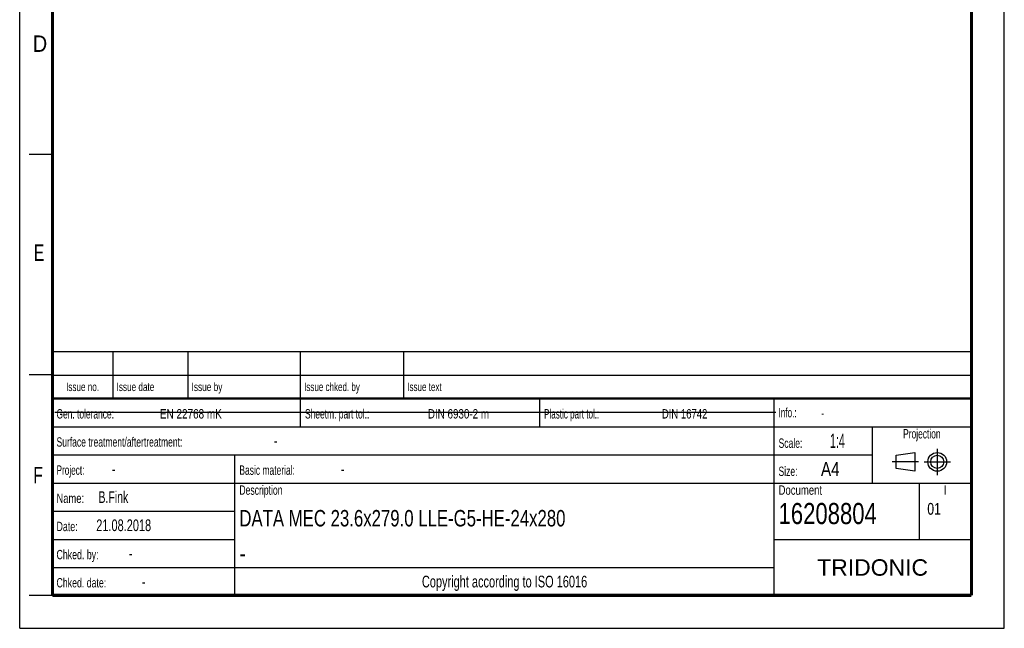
# Model space of a CAD drawing. Header units: millimetres. Extents: x 0 to 210, y 0 to 297.
# Tile 1 of 36: x 0 to 210, y 0 to 130. Entities that reach past the tile are written whole.
import ezdxf
from ezdxf.enums import TextEntityAlignment as Align

# ---------------------------------------------------------------- set-up
doc = ezdxf.new("R2010")
doc.units = ezdxf.units.MM
doc.header["$LTSCALE"] = 19.36
doc.linetypes.add('CENTER', pattern=[0.6, 0.375, -0.075, 0.075, -0.075])
doc.layers.get('0').update_dxf_attribs({"linetype": 'CONTINUOUS'})
doc.layers.add('DEFAULT_1', color=7, linetype='CENTER')
doc.layers.add('Z_NOTICE', color=7, linetype='CONTINUOUS')
doc.styles.get("Standard").update_dxf_attribs({"font": 'txt', "width": 0.7})
doc.styles.add('TEXTSTYLE_2', font='txt', dxfattribs={"width": 0.75})
doc.styles.add('TEXTSTYLE_5', font='arial.ttf')

# ---------------------------------------------------------------- blocks, each defined once
blk = doc.blocks.new('PROJEKTIONSMETHODE_BL0', base_point=(192.31, 35.47))
at = {"color": 2, "linetype": 'CONTINUOUS'}
for p, q in [((186.91, 36.87), (190.91, 37.47)), ((186.91, 34.07), (186.91, 36.87)), ((190.91, 37.47), (190.91, 33.47)), ((190.91, 33.47), (186.91, 34.07))]:
    blk.add_line(p, q, dxfattribs=at)
for radius in [2, 1.4]:
    blk.add_circle((195.71, 35.47), radius, dxfattribs=at)
at = {"layer": 'DEFAULT_1', "color": 2, "linetype": 'CENTER'}
for p, q in [((195.71, 38.27), (195.71, 32.67)), ((191.71, 35.47), (186.11, 35.47)), ((192.91, 35.47), (198.5, 35.47))]:
    blk.add_line(p, q, dxfattribs=at)

msp = doc.modelspace()

# ---------------------------------------------------------------- linework, layer by layer
at = {"color": 2, "linetype": 'CONTINUOUS'}
for p, q in [((0, 0), (0, 297)), ((210, 0), (210, 297)), ((7, 101), (2, 101)), ((6.91362, 48.96015), (6.91362, 58.96015)), ((6.91362, 58.96015), (202.91362, 58.96015)), ((19.91362, 48.96015), (19.91362, 58.96015)), ((35.91362, 48.96015), (35.91362, 58.96015)), ((59.91362, 48.96015), (59.91362, 58.96015)), ((81.91362, 48.96015), (81.91362, 58.96015)), ((202.91362, 48.96015), (202.91362, 58.96015)), ((7, 54), (2, 54)), ((6.91362, 53.96015), (202.91362, 53.96015)), ((6.91355, 6.96013), (6.91355, 48.96013)), ((6.91355, 48.96013), (202.91355, 48.96013)), ((6.91362, 48.96015), (202.91362, 48.96015)), ((59.91355, 42.96013), (59.91355, 48.96013)), ((110.91355, 42.96013), (110.91355, 48.96013)), ((160.91355, 6.96013), (160.91355, 48.96013)), ((202.91355, 6.96013), (202.91355, 48.96013)), ((6.91355, 42.96013), (202.91355, 42.96013)), ((181.91355, 30.96013), (181.91355, 42.96013)), ((6.91355, 36.96013), (181.91355, 36.96013)), ((45.91355, 6.96013), (45.91355, 36.96013)), ((6.91355, 30.96013), (202.91355, 30.96013)), ((191.91355, 18.96013), (191.91355, 30.96013)), ((6.91355, 24.96013), (45.91355, 24.96013)), ((6.91355, 18.96013), (45.91355, 18.96013)), ((160.91355, 18.96013), (202.91355, 18.96013)), ((6.91355, 12.96013), (160.91355, 12.96013)), ((7, 7), (2, 7)), ((6.91355, 6.96013), (202.91355, 6.96013)), ((0, 0), (210, 0))]:
    msp.add_line(p, q, dxfattribs=at)
at = {"color": 7, "linetype": 'CONTINUOUS'}
msp.add_line((7.46812, 46.04239), (161.26812, 46.04239), dxfattribs=at)
for points, const_width in [([(7, 7), (7, 290)], 0.7), ([(203, 7), (203, 290)], 0.7), ([(7, 49), (203, 49)], 0.5), ([(7, 7), (203, 7)], 0.7)]:
    msp.add_lwpolyline(points, dxfattribs=dict(at, const_width=const_width))

# ---------------------------------------------------------------- block references
at = {"color": 2, "linetype": 'CONTINUOUS'}
msp.add_blockref('PROJEKTIONSMETHODE_BL0', (192.30508, 35.46975), dxfattribs=at)

# ---------------------------------------------------------------- texts
at = {"color": 5, "linetype": 'CONTINUOUS', "style": 'TEXTSTYLE_2'}
for s, width, p in [('D', 0.904762, (2.80729, 122.85717)), ('E', 0.714286, (3.00245, 78.30247)), ('F', 0.714286, (2.92219, 30.89704))]:
    msp.add_text(s, height=3.5, dxfattribs=dict(at, width=width)).set_placement(p)
at = {"layer": 'Z_NOTICE', "color": 5, "linetype": 'CONTINUOUS', "style": 'TEXTSTYLE_2'}
for s, height, width, p in [('Issue date ', 1.8, 0.725108, (20.66362, 50.56015)), ('Issue by ', 1.8, 0.732804, (36.66362, 50.56015)), ('Issue chked. by', 1.8, 0.711111, (60.66362, 50.56015)), ('Issue text ', 1.8, 0.712121, (82.66362, 50.56015)), ('Gen. tolerance:', 2, 0.669841, (7.85105, 44.71013)), ('EN 22768 mK', 2, 0.792208, (29.91057, 44.71013)), ('Sheetm. part tol.:', 2, 0.67328, (60.85105, 44.71013)), ('DIN 6930-2 m', 2, 0.78373, (87.05343, 44.71013)), ('Plastic part tol.:', 2, 0.642857, (111.85105, 44.71013)), ('DIN 16742', 2, 0.759259, (136.95819, 44.71013)), ('Info.: ', 2, 0.64966, (161.85105, 44.96013)), ('Surface treatment/aftertreatment: ', 2, 0.681373, (7.85105, 38.71013)), ('Scale:  ', 2, 0.684524, (161.85105, 38.46013)), ('1:4', 3, 0.571429, (172.80343, 38.46013)), ('-', 2.5, 0.714286, (54.18438, 38.71013)), ('Project: ', 2, 0.656085, (7.85105, 32.71013)), ('-', 2.5, 0.714286, (19.66057, 32.71013)), ('Basic material: ', 2, 0.675595, (46.85105, 32.71013)), ('-', 2.5, 0.714286, (68.47009, 32.71013)), ('Size: ', 2, 0.678571, (161.85105, 32.46013)), (' A4', 3, 0.809524, (169.9939, 32.46013)), ('B.Fink', 2.5, 0.670635, (16.80343, 26.71013)), ('Description', 2, 0.688312, (46.85105, 28.46013)), ('Document', 2, 0.761905, (161.85105, 28.46013)), ('Name: ', 2, 0.746032, (7.85105, 26.71013)), ('16208804', 4.5, 0.782738, (161.85105, 22.21013)), (' 01', 2.5, 0.777778, (192.85105, 24.21013)), ('21.08.2018', 2.5, 0.7, (16.32724, 20.71013)), ('Date: ', 2, 0.706349, (7.85105, 20.71013)), ('Chked. by: ', 2, 0.701299, (7.85105, 14.71013)), ('-', 2.5, 0.714286, (23.27962, 14.71013)), ('Chked. date: ', 2, 0.699634, (7.85105, 8.71013)), ('-', 2.5, 0.714286, (26.04152, 8.71013))]:
    msp.add_text(s, height=height, dxfattribs=dict(at, width=width)).set_placement(p)
for s, height, width, p in [('Issue no.', 1.8, 0.719577, (13.41362, 50.56015)), ('Projection', 2, 0.671429, (192.41355, 40.46013)), ('I', 2, 0.833333, (197.41355, 28.46013)), ('Copyright according to ISO 16016', 2.5, 0.700149, (103.41355, 8.71013))]:
    msp.add_text(s, height=height, dxfattribs=dict(at, width=width)).set_placement(p, align=Align.CENTER)
at = {"layer": 'Z_NOTICE', "color": 5, "linetype": 'CONTINUOUS', "width": 0.714286}
msp.add_text('-', height=1.8, dxfattribs=at).set_placement((170.94628, 44.96013))
at = {"layer": 'Z_NOTICE', "color": 7, "linetype": 'CONTINUOUS', "width": 0.763889}
msp.add_text('DATA MEC 23.6x279.0 LLE-G5-HE-24x280', height=3.5, dxfattribs=at).set_placement((46.85105, 21.71013))
at = {"layer": 'Z_NOTICE', "color": 7, "linetype": 'CONTINUOUS', "style": 'TEXTSTYLE_2', "width": 0.904762}
msp.add_text('-', height=3.5, dxfattribs=at).set_placement((46.85105, 14.21013))
at = {"layer": 'Z_NOTICE', "color": 5, "linetype": 'CONTINUOUS', "style": 'TEXTSTYLE_5'}
msp.add_text('TRIDONIC', height=3.5, dxfattribs=at).set_placement((181.91355, 11.21013), align=Align.CENTER)

doc.saveas('drawing.dxf')
